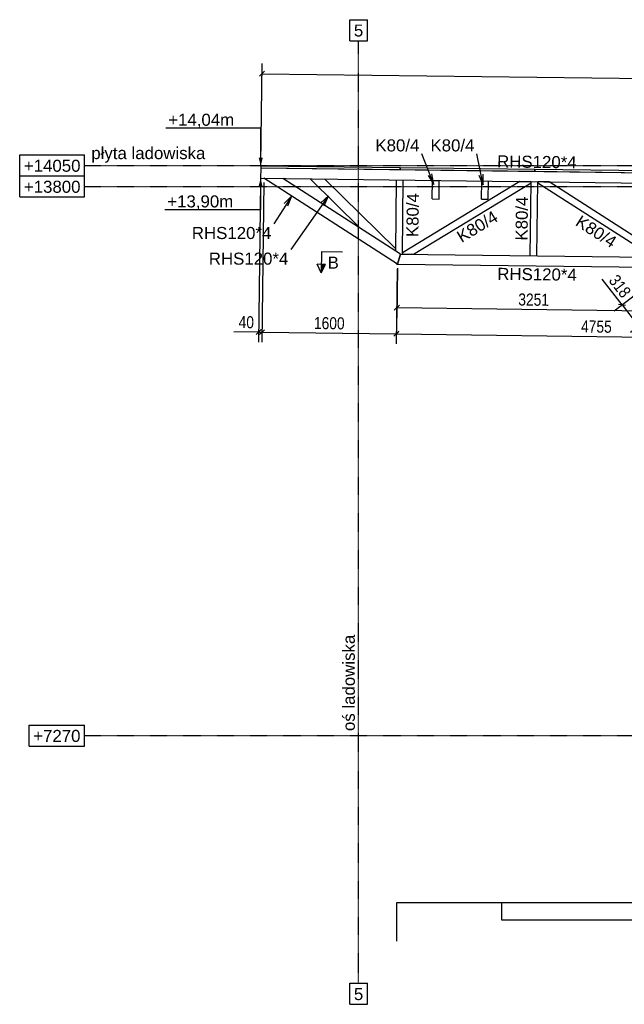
# Model space of a CAD drawing. Header units: millimetres. Extents: x 30 to 208467, y 44 to 15445.
# Tile 19 of 61: x 88460 to 95653, y 150 to 11858. Entities that reach past the tile are written whole.
import ezdxf

# ---------------------------------------------------------------- set-up
doc = ezdxf.new("R2010")
doc.units = ezdxf.units.MM
doc.linetypes.add('DXK_LINE_DOT3', pattern=[5.9187, 2.979, -0.9799, 0.9799, -0.9799])
doc.styles.add('Arial', font='ARIAL.TTF', dxfattribs={"height": 0.2})
doc.styles.add('Arial Narrow', font='ARIALN.TTF', dxfattribs={"height": 0.2})

# ---------------------------------------------------------------- blocks, each defined once
blk = doc.blocks.new('Part-29211 - 29209')
at = {"color": 7}
for p, q in [((91327, 10093), (91326, 9973)), ((97397, 10016), (91327, 10093)), ((91326, 9973), (97395, 9896))]:
    blk.add_line(p, q, dxfattribs=at)
blk = doc.blocks.new('Part-29296 - 29209')
at = {"color": 7}
for p, q in [((94534, 9052), (94545, 9932)), ((94614, 9051), (94625, 9931))]:
    blk.add_line(p, q, dxfattribs=at)
blk = doc.blocks.new('Part-29306 - 29209')
at = {"color": 7}
for p, q in [((92954, 8952), (91365, 9973)), ((91365, 9973), (91592, 9970)), ((92990, 9072), (91592, 9970)), ((92954, 8952), (92990, 9072))]:
    blk.add_line(p, q, dxfattribs=at)
blk = doc.blocks.new('Part-72719 - 29209')
at = {"color": 7}
for p, q in [((93955, 9724), (93957, 9940)), ((94035, 9723), (94037, 9939)), ((93955, 9724), (94035, 9723))]:
    blk.add_line(p, q, dxfattribs=at)
blk = doc.blocks.new('Part-30286 - 29209')
at = {"color": 7}
for p, q in [((91916, 9966), (92515, 9377)), ((92089, 9963), (92933, 9134)), ((92934, 8965), (92947, 8952)), ((92947, 8952), (92948, 8956))]:
    blk.add_line(p, q, dxfattribs=at)
blk = doc.blocks.new('Part-29299 - 29209')
at = {"color": 7}
for p, q in [((92933, 9108), (92944, 9953)), ((93013, 9072), (93024, 9952))]:
    blk.add_line(p, q, dxfattribs=at)
blk = doc.blocks.new('Part-29302 - 29209')
at = {"color": 7}
for p, q in [((94758, 9929), (94626, 9930)), ((94626, 9930), (94626, 9918)), ((94626, 9918), (96004, 9034)), ((96135, 9045), (94758, 9929)), ((96134, 9032), (96135, 9045))]:
    blk.add_line(p, q, dxfattribs=at)
blk = doc.blocks.new('Part-29305 - 29209')
at = {"color": 7}
for p, q in [((94412, 9933), (93014, 9084)), ((93146, 9071), (94544, 9919)), ((94544, 9931), (94412, 9933)), ((94544, 9919), (94544, 9931)), ((93014, 9084), (93014, 9073)), ((93014, 9073), (93146, 9071))]:
    blk.add_line(p, q, dxfattribs=at)
blk = doc.blocks.new('Part-29453 - 29209')
at = {"color": 7}
for p, q in [((92990, 9072), (92954, 8952)), ((92990, 9072), (97677, 9012)), ((92954, 8952), (97677, 8892))]:
    blk.add_line(p, q, dxfattribs=at)
blk = doc.blocks.new('Part-72716 - 29209')
at = {"color": 7}
for p, q in [((93369, 9727), (93372, 9947)), ((93372, 9947), (93452, 9946)), ((93449, 9726), (93452, 9946)), ((93369, 9727), (93449, 9726))]:
    blk.add_line(p, q, dxfattribs=at)
blk = doc.blocks.new('GridLine-30830 - 29209')
at = {"color": 6}
for p, q in [((88460, 10000), (89233, 10000)), ((88460, 9750), (88460, 10000)), ((89233, 9750), (89233, 10000)), ((88460, 9750), (89233, 9750))]:
    blk.add_line(p, q, dxfattribs=at)
at = {"color": 6, "linetype": 'DXK_LINE_DOT3'}
blk.add_line((89233, 9875), (112801, 9875), dxfattribs=at)
at = {"color": 7, "style": 'Arial'}
blk.add_text('+13800', height=143.3, dxfattribs=at).set_placement((88510, 9800))
blk = doc.blocks.new('GridLine-30829 - 29209')
at = {"color": 6}
for p, q in [((88571, 3470), (89233, 3470)), ((88571, 3220), (88571, 3470)), ((89233, 3220), (89233, 3470)), ((99609, 3470), (100271, 3470)), ((99609, 3220), (99609, 3470)), ((100271, 3220), (100271, 3470)), ((88571, 3220), (89233, 3220)), ((99609, 3220), (100271, 3220))]:
    blk.add_line(p, q, dxfattribs=at)
at = {"color": 6, "linetype": 'DXK_LINE_DOT3'}
blk.add_line((89233, 3345), (99609, 3345), dxfattribs=at)
at = {"color": 7, "style": 'Arial'}
for p in [(88621, 3270), (99659, 3270)]:
    blk.add_text('+7270', height=143.3, dxfattribs=at).set_placement(p)
blk = doc.blocks.new('GridLine-29840 - 29209')
at = {"color": 6}
for p, q in [((92386, 11858), (92597, 11858)), ((92386, 11608), (92386, 11858)), ((92597, 11608), (92597, 11858)), ((92386, 11608), (92597, 11608)), ((92386, 400), (92597, 400)), ((92386, 150), (92386, 400)), ((92597, 150), (92597, 400)), ((92386, 150), (92597, 150))]:
    blk.add_line(p, q, dxfattribs=at)
at = {"color": 6, "linetype": 'DXK_LINE_DOT3'}
blk.add_line((92492, 400), (92492, 11608), dxfattribs=at)
at = {"color": 7, "style": 'Arial'}
for p in [(92436, 11658), (92436, 200)]:
    blk.add_text('5', height=143, dxfattribs=at).set_placement(p)
blk = doc.blocks.new('Part-30933 - 29209')
at = {"color": 7}
for p, q in [((96186, 10056), (94589, 10077)), ((94589, 10077), (94589, 10052)), ((96186, 10031), (94589, 10052)), ((96186, 10056), (96186, 10031))]:
    blk.add_line(p, q, dxfattribs=at)
blk = doc.blocks.new('GridLine-29845 - 29209')
at = {"color": 6}
for p, q in [((88460, 10250), (89233, 10250)), ((88460, 10000), (88460, 10250)), ((89233, 10000), (89233, 10250)), ((88460, 10000), (89233, 10000))]:
    blk.add_line(p, q, dxfattribs=at)
at = {"color": 6, "linetype": 'DXK_LINE_DOT3'}
blk.add_line((89233, 10125), (112801, 10125), dxfattribs=at)
at = {"color": 7, "style": 'Arial'}
blk.add_text('+14050', height=143.3, dxfattribs=at).set_placement((88510, 10050))
blk = doc.blocks.new('Part-30340 - 29209')
at = {"color": 7}
for p, q in [((92948, 8956), (92947, 8952)), ((92947, 8952), (92954, 8952))]:
    blk.add_line(p, q, dxfattribs=at)
blk = doc.blocks.new('Part-30942 - 29209')
at = {"color": 7}
for p, q in [((91328, 10118), (91327, 10093)), ((92983, 10072), (91327, 10093)), ((92983, 10097), (91328, 10118)), ((92983, 10097), (92983, 10072))]:
    blk.add_line(p, q, dxfattribs=at)
blk = doc.blocks.new('Part-30820 - 29209')
at = {"color": 4}
for p, q in [((94192, 1355), (92942, 1355)), ((92942, 1355), (92942, 900))]:
    blk.add_line(p, q, dxfattribs=at)
blk = doc.blocks.new('Part-30821 - 29209')
blk.add_hatch(color=4).paths.add_polyline_path([(97541, 1355), (95947, 1355), (95947, 1155), (97541, 1155)])
at = {"color": 4}
for p, q in [((95947, 1355), (94192, 1355)), ((94192, 1355), (94192, 1155)), ((97541, 1355), (95947, 1355)), ((95947, 1355), (95947, 1155)), ((97541, 1155), (97541, 1355)), ((94192, 1155), (95947, 1155)), ((95947, 1155), (97541, 1155))]:
    blk.add_line(p, q, dxfattribs=at)
blk = doc.blocks.new('Part-30939 - 29209')
at = {"color": 7}
for p, q in [((94585, 10077), (92988, 10097)), ((92988, 10097), (92988, 10072)), ((94584, 10052), (92988, 10072)), ((94585, 10077), (94584, 10052))]:
    blk.add_line(p, q, dxfattribs=at)
blk = doc.blocks.new('StraightDimension-34846 - 29209')
at = {"color": 174}
for p, q in [((91372, 11245), (91311, 11186)), ((91328, 10143), (91343, 11336)), ((91342, 11216), (110187, 10976))]:
    blk.add_line(p, q, dxfattribs=at)
blk = doc.blocks.new('StraightDimension-36480 - 29209')
at = {"color": 174}
for p, q in [((96165, 8881), (95531, 8392)), ((95626, 8466), (95391, 8772)), ((95626, 8466), (95391, 8772)), ((96324, 8601), (95725, 8140)), ((95669, 8460), (95584, 8471)), ((95626, 8466), (95820, 8214)), ((95778, 8219), (95863, 8208))]:
    blk.add_line(p, q, dxfattribs=at)
at = {"color": 30, "style": 'Arial Narrow'}
blk.add_text('318', height=143.2, rotation=307.5916, dxfattribs=at).set_placement((95461, 8754))
blk = doc.blocks.new('StraightDimension-35892 - 29209')
at = {"color": 174}
for p, q in [((97708, 8908), (97695, 7942)), ((92952, 8897), (92940, 8003)), ((92972, 8153), (92911, 8093)), ((92942, 8123), (97697, 8062)), ((97666, 8033), (97727, 8092))]:
    blk.add_line(p, q, dxfattribs=at)
at = {"color": 30, "style": 'Arial Narrow'}
blk.add_text('4755', height=143.2, rotation=359.2723, dxfattribs=at).set_placement((95138, 8140))
blk = doc.blocks.new('StraightDimension-35893 - 29209')
at = {"color": 174}
for p, q in [((91365, 9923), (91340, 8023)), ((92952, 8897), (92940, 8002)), ((91372, 8172), (91312, 8113)), ((91342, 8143), (92942, 8122)), ((92911, 8093), (92972, 8152))]:
    blk.add_line(p, q, dxfattribs=at)
at = {"color": 30, "style": 'Arial Narrow'}
blk.add_text('1600', height=143.2, rotation=359.2723, dxfattribs=at).set_placement((91960, 8180))
blk = doc.blocks.new('StraightDimension-35894 - 29209')
at = {"color": 174}
for p, q in [((91325, 9923), (91301, 8023)), ((91365, 9923), (91340, 8023)), ((91302, 8143), (91008, 8147)), ((91302, 8143), (91008, 8147)), ((91272, 8114), (91333, 8173)), ((91302, 8143), (91342, 8143)), ((91372, 8172), (91312, 8113))]:
    blk.add_line(p, q, dxfattribs=at)
at = {"color": 30, "style": 'Arial Narrow'}
blk.add_text('40', height=143.2, rotation=359.2723, dxfattribs=at).set_placement((91064, 8191))
blk = doc.blocks.new('StraightDimension-36299 - 29209')
at = {"color": 174}
for p, q in [((92953, 8902), (92946, 8314)), ((96204, 8861), (96197, 8272)), ((92978, 8463), (92917, 8404)), ((92947, 8434), (96198, 8392)), ((96168, 8363), (96229, 8422))]:
    blk.add_line(p, q, dxfattribs=at)
at = {"color": 30, "style": 'Arial Narrow'}
blk.add_text('3251', height=143.2, rotation=359.2723, dxfattribs=at).set_placement((94391, 8460))
blk = doc.blocks.new('Mark-29913 - 29209')
at = {"color": 30, "style": 'Arial'}
blk.add_text('K80/4', height=143.3, rotation=89.2726, dxfattribs=at).set_placement((93203, 9272))
blk = doc.blocks.new('Mark-29911 - 29209')
at = {"color": 30, "style": 'Arial'}
blk.add_text('K80/4', height=143.3, rotation=89.2726, dxfattribs=at).set_placement((94501, 9231))
blk = doc.blocks.new('Mark-29916 - 29209')
at = {"color": 30, "style": 'Arial'}
blk.add_text('K80/4', height=143.3, rotation=31.2548, dxfattribs=at).set_placement((93717, 9201))
blk = doc.blocks.new('Mark-74874 - 29209')
at = {"color": 136}
for p, q in [((93387, 9900), (93245, 10262)), ((93318, 10007), (93387, 9900)), ((93387, 9900), (93364, 10025))]:
    blk.add_line(p, q, dxfattribs=at)
at = {"color": 30, "style": 'Arial'}
blk.add_text('K80/4', height=143.3, dxfattribs=at).set_placement((92692, 10292))
blk = doc.blocks.new('Text-33143 - 29209')
at = {"color": 5, "style": 'Arial'}
blk.add_text('oś ladowiska', height=143.26, rotation=90.0002, dxfattribs=at).set_placement((92447, 3399))
blk = doc.blocks.new('Mark-74875 - 29209')
at = {"color": 136}
for p, q in [((93973, 9893), (93900, 10262)), ((93924, 10011), (93973, 9893)), ((93973, 9893), (93973, 10021))]:
    blk.add_line(p, q, dxfattribs=at)
at = {"color": 30, "style": 'Arial'}
blk.add_text('K80/4', height=143.3, dxfattribs=at).set_placement((93347, 10292))
blk = doc.blocks.new('Mark-29915 - 29209')
at = {"color": 30, "style": 'Arial'}
blk.add_text('K80/4', height=143.3, rotation=327.2898, dxfattribs=at).set_placement((95060, 9420))
blk = doc.blocks.new('Mark-29917 - 29209')
at = {"color": 136}
for p, q in [((91697, 9764), (91483, 9430)), ((91697, 9764), (91608, 9672)), ((91650, 9646), (91697, 9764))]:
    blk.add_line(p, q, dxfattribs=at)
at = {"color": 30, "style": 'Arial'}
blk.add_text('RHS120*4', height=143.3, dxfattribs=at).set_placement((90508, 9250))
blk = doc.blocks.new('Mark-29960 - 29209')
at = {"color": 30, "style": 'Arial'}
blk.add_text('RHS120*4', height=143.3, rotation=359.2723, dxfattribs=at).set_placement((94141, 8765))
blk = doc.blocks.new('Unknown-33395 - 29209')
blk.add_hatch(color=6).paths.add_polyline_path([(91353, 10218), (91328, 10118), (91303, 10218)])
at = {"color": 6}
for p, q in [((91041, 10567), (90197, 10567)), ((91328, 10567), (91041, 10567)), ((91328, 10118), (91328, 10567))]:
    blk.add_line(p, q, dxfattribs=at)
at = {"color": 6, "style": 'Arial'}
blk.add_text('+14,04m', height=143.3, dxfattribs=at).set_placement((90227, 10597))
blk = doc.blocks.new('Unknown-33397 - 29209')
blk.add_hatch(color=6).paths.add_polyline_path([(91301, 9873), (91326, 9973), (91351, 9873)])
at = {"color": 6}
for p, q in [((91326, 9973), (91326, 9596)), ((91030, 9596), (90186, 9596)), ((91326, 9596), (91030, 9596))]:
    blk.add_line(p, q, dxfattribs=at)
at = {"color": 6, "style": 'Arial'}
blk.add_text('+13,90m', height=143.3, dxfattribs=at).set_placement((90216, 9626))
blk = doc.blocks.new('Mark-30533 - 29209')
at = {"color": 136}
for p, q in [((92132, 9763), (91685, 9125)), ((92132, 9763), (92040, 9675)), ((92081, 9646), (92132, 9763))]:
    blk.add_line(p, q, dxfattribs=at)
at = {"color": 30, "style": 'Arial'}
blk.add_text('RHS120*4', height=143.3, dxfattribs=at).set_placement((90710, 8945))
blk = doc.blocks.new('Mark-33173 - 29209')
at = {"color": 30, "style": 'Arial'}
blk.add_text('RHS120*4', height=143.3, rotation=359.2723, dxfattribs=at).set_placement((94139, 10102))
blk = doc.blocks.new('Text-33448 - 29209')
at = {"color": 5, "style": 'Arial'}
blk.add_text('płyta ladowiska', height=143.26, dxfattribs=at).set_placement((89312, 10200))
blk = doc.blocks.new('SectionMark-33883 - 29209')
blk.add_hatch(color=5).paths.add_polyline_path([(92048, 8950), (92098, 8949), (92047, 8850)])
at = {"color": 5}
for p, q in [((92050, 9100), (92047, 8850)), ((92050, 9100), (92300, 9097)), ((92047, 8850), (91998, 8951)), ((92098, 8949), (91998, 8951)), ((92047, 8850), (92098, 8949))]:
    blk.add_line(p, q, dxfattribs=at)
at = {"color": 5, "style": 'Arial'}
blk.add_text('B', height=143, rotation=359.2723, dxfattribs=at).set_placement((92123, 8899))

msp = doc.modelspace()

# ---------------------------------------------------------------- block references
for name in ['GridLine-29840 - 29209', 'StraightDimension-34846 - 29209', 'Unknown-33395 - 29209', 'Mark-74874 - 29209', 'Mark-74875 - 29209', 'Text-33448 - 29209', 'GridLine-29845 - 29209', 'Mark-33173 - 29209', 'Part-29211 - 29209', 'Part-30942 - 29209', 'Part-30939 - 29209', 'Part-30933 - 29209', 'GridLine-30830 - 29209', 'Unknown-33397 - 29209', 'Part-29306 - 29209', 'Part-30286 - 29209', 'Part-29299 - 29209', 'StraightDimension-35894 - 29209', 'StraightDimension-35893 - 29209', 'Part-29305 - 29209', 'Part-72716 - 29209', 'Part-72719 - 29209', 'Part-29296 - 29209', 'Part-29302 - 29209', 'Mark-29917 - 29209', 'Mark-30533 - 29209', 'Mark-29913 - 29209', 'Mark-29911 - 29209', 'Mark-29916 - 29209', 'Mark-29915 - 29209', 'SectionMark-33883 - 29209', 'Part-29453 - 29209', 'StraightDimension-35892 - 29209', 'StraightDimension-36299 - 29209', 'Part-30340 - 29209', 'Mark-29960 - 29209', 'StraightDimension-36480 - 29209', 'Text-33143 - 29209', 'GridLine-30829 - 29209', 'Part-30820 - 29209', 'Part-30821 - 29209']:
    msp.add_blockref(name, (0, 0))

doc.saveas('drawing.dxf')
